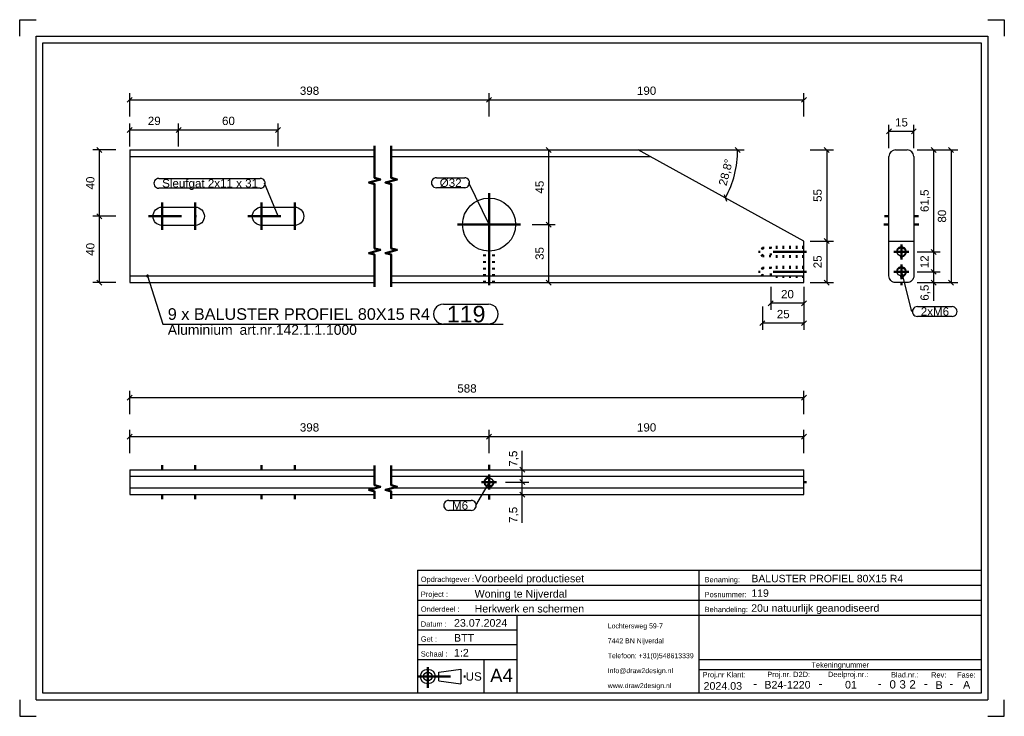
# Model space of a CAD drawing. Header units: millimetres. Extents: x 154 to 451, y -266 to -56.
import ezdxf
from ezdxf.enums import TextEntityAlignment as Align

# ---------------------------------------------------------------- set-up
doc = ezdxf.new("R2010")
doc.units = ezdxf.units.MM
doc.linetypes.add('DOT', pattern=[2, 0.5, -1.5])
doc.linetypes.add('STRICHPUNKT2', pattern=[18.5, 10, -4, 0.5, -4])
doc.layers.get('0').update_dxf_attribs({"linetype": 'CONTINUOUS'})
for name, color, linetype in [('DIM49', 4, 'CONTINUOUS'), ('LE_RED', 1, 'CONTINUOUS'), ('TXT_ALL', 7, 'CONTINUOUS'), ('TXT_DIM49', 2, 'CONTINUOUS'), ('TXT_YELLOW', 2, 'CONTINUOUS')]:
    doc.layers.add(name, color=color, linetype=linetype)
doc.layers.add('LE_ALL', color=7, linetype='CONTINUOUS', lineweight=50)
doc.styles.add('ARIAL', font='arial.ttf')

# ---------------------------------------------------------------- blocks, each defined once
blk = doc.blocks.new('TFIELD_00005', base_point=(331.12, -256.37))
at = {"layer": 'TXT_YELLOW', "style": 'ARIAL'}
for s, p in [('Lochtersweg 59-7', (331.12, -238.37)), ('7442 BN Nijverdal', (331.12, -242.87)), ('Telefoon: +31(0)548613339', (331.12, -247.37)), ('Info@draw2design.nl', (331.12, -251.87)), ('www.draw2design.nl', (331.12, -256.37))]:
    blk.add_text(s, height=1.5, dxfattribs=at).set_placement(p, align=Align.MIDDLE_LEFT)
blk = doc.blocks.new('FLEX_00004', base_point=(343.93, -258.62))
blk.add_blockref('TFIELD_00005', (331.12, -256.37))
blk = doc.blocks.new('D2D_00003', base_point=(303.99, -256.77))
blk.add_blockref('FLEX_00004', (343.93, -258.62))
blk = doc.blocks.new('TFIELD_00007', base_point=(295.66, -253.31))
at = {"layer": 'TXT_YELLOW', "style": 'ARIAL'}
blk.add_text('A4', height=4, dxfattribs=at).set_placement((295.66, -253.31), align=Align.MIDDLE_LEFT)
blk = doc.blocks.new('FLEX_00006', base_point=(299.03, -253.31))
blk.add_blockref('TFIELD_00007', (295.66, -253.31))
blk = doc.blocks.new('TFIELD_00013', base_point=(288.27, -253.62))
at = {"layer": 'TXT_YELLOW', "style": 'ARIAL'}
blk.add_text('US', height=2.5, dxfattribs=at).set_placement((288.27, -253.62), align=Align.MIDDLE_LEFT)
blk = doc.blocks.new('FLEX_00012', base_point=(288.27, -253.62))
blk.add_blockref('TFIELD_00013', (288.27, -253.62))
blk = doc.blocks.new('US_00011', base_point=(278.18, -253.62))
blk.add_line((280.2, -254.96), (286.76, -255.85))
blk.add_lwpolyline([(280.2, -254.96), (280.2, -252.29), (286.76, -251.4), (286.76, -255.85)])
for radius in [2.22, 1.33]:
    blk.add_circle((276.85, -253.62), radius)
at = {"layer": 'LE_ALL', "color": 1, "linetype": 'STRICHPUNKT2'}
for p, q in [((276.85, -250.81), (276.85, -257.03)), ((273.74, -253.62), (288.61, -253.62))]:
    blk.add_line(p, q, dxfattribs=at)
blk.add_blockref('FLEX_00012', (288.27, -253.62))
blk = doc.blocks.new('SCHRIFE_00015', base_point=(284.74, -238.62))
for p, q in [((273.74, -221.62), (358.74, -221.62)), ((273.74, -221.62), (273.74, -258.62)), ((358.74, -221.62), (443.74, -221.62)), ((358.74, -258.62), (358.74, -221.62)), ((443.74, -221.62), (443.74, -258.62)), ((273.74, -226.12), (358.74, -226.12)), ((358.74, -226.12), (443.74, -226.12)), ((273.74, -230.62), (358.74, -230.62)), ((358.74, -230.62), (443.74, -230.62)), ((273.74, -235.12), (443.74, -235.12)), ((303.74, -235.12), (303.74, -258.62)), ((303.74, -239.62), (273.74, -239.62)), ((303.74, -244.12), (273.74, -244.12)), ((303.74, -248.62), (273.74, -248.62)), ((293.74, -248.62), (293.74, -258.62)), ((443.74, -248.62), (358.74, -248.62)), ((443.74, -251.62), (358.74, -251.62)), ((443.74, -258.62), (273.74, -258.62))]:
    blk.add_line(p, q)
at = {"layer": 'TXT_YELLOW', "style": 'ARIAL'}
for s, height, p in [('Voorbeeld productieset', 2.3, (290.97, -225.23)), ('BALUSTER PROFIEL 80X15 R4', 2.25, (374.46, -225.22)), ('Woning te Nijverdal', 2.3, (290.97, -229.83)), ('119', 2.25, (374.46, -229.61)), ('Herkwerk en schermen', 2.3, (290.97, -234.33)), ('20u natuurlijk geanodiseerd', 2.25, (374.42, -234.11)), ('23.07.2024', 2.3, (284.74, -238.62)), ('BTT', 2.3, (284.74, -243.12)), ('1:2', 2.3, (284.74, -247.62))]:
    blk.add_text(s, height=height, dxfattribs=at).set_placement(p)
for s, height, p in [('2024.03', 2.3, (365.83, -257.62)), ('B24-1220', 2.3, (385.34, -257.27)), ('01', 2.3, (404.48, -257.25)), ('B', 2.3, (431.09, -257.35)), ('A', 2.3, (439.38, -257.25)), ('-', 2.5, (375.57, -256.97)), ('-', 2.5, (395.31, -256.97)), ('-', 2.5, (413.14, -256.97)), ('-', 2.5, (427.08, -256.97)), ('-', 2.5, (434.74, -256.97))]:
    blk.add_text(s, height=height, dxfattribs=at).set_placement(p, align=Align.CENTER)
blk = doc.blocks.new('TFIELD_00019', base_point=(422.1, -256))
at = {"layer": 'TXT_ALL', "style": 'ARIAL'}
blk.add_text('2', height=2.5, dxfattribs=at).set_placement((422.1, -256), align=Align.MIDDLE_LEFT)
blk = doc.blocks.new('2_00018')
blk.add_blockref('TFIELD_00019', (422.1, -256))
blk = doc.blocks.new('TELLER1_00017')
blk.add_blockref('2_00018', (0, 0))
blk = doc.blocks.new('TFIELD_00022', base_point=(419.1, -256))
at = {"layer": 'TXT_ALL', "style": 'ARIAL'}
blk.add_text('3', height=2.5, dxfattribs=at).set_placement((419.1, -256), align=Align.MIDDLE_LEFT)
blk = doc.blocks.new('3_00021')
blk.add_blockref('TFIELD_00022', (419.1, -256))
blk = doc.blocks.new('TELLER2_00020')
blk.add_blockref('3_00021', (0, 0))
blk = doc.blocks.new('TFIELD_00025', base_point=(416.1, -256))
at = {"layer": 'TXT_ALL', "style": 'ARIAL'}
blk.add_text('0', height=2.5, dxfattribs=at).set_placement((416.1, -256), align=Align.MIDDLE_LEFT)
blk = doc.blocks.new('0_00024')
blk.add_blockref('TFIELD_00025', (416.1, -256))
blk = doc.blocks.new('TELLER3_00023')
blk.add_blockref('0_00024', (0, 0))
blk = doc.blocks.new('NL_00026', base_point=(274.74, -225.12))
at = {"layer": 'TXT_ALL', "color": 1, "style": 'ARIAL'}
blk.add_text('Tekeningnummer', height=1.6, dxfattribs=at).set_placement((401.24, -250.12), align=Align.MIDDLE_CENTER)
at = {"layer": 'TXT_YELLOW', "style": 'ARIAL'}
for s, p in [('Opdrachtgever :', (274.74, -225.12)), ('Benaming:', (360.34, -225.22)), ('Project :', (274.74, -229.62)), ('Posnummer:', (360.34, -229.72)), ('Onderdeel :', (274.74, -234.12)), ('Behandeling:', (360.34, -234.22)), ('Datum :', (274.74, -238.62)), ('Get :', (274.74, -243.12)), ('Schaal :', (274.74, -247.62)), ('Proj.nr Klant:', (359.74, -253.87)), ('Proj.nr. D2D:', (379.23, -253.8)), ('Deelproj.nr.:', (397.55, -253.79)), ('Blad.nr.:', (416.58, -253.91)), ('Rev:', (428.66, -253.95)), ('Fase:', (436.5, -253.95))]:
    blk.add_text(s, height=1.6, dxfattribs=at).set_placement(p)
blk = doc.blocks.new('SCHRIFE_00014')
for name, p in [('SCHRIFE_00015', (284.74, -238.62)), ('NL_00026', (274.74, -225.12)), ('TELLER3_00023', (0, 0)), ('TELLER2_00020', (0, 0)), ('TELLER1_00017', (0, 0))]:
    blk.add_blockref(name, p)
blk = doc.blocks.new('DINA4Q_00002', base_point=(443.74, -62.62))
for p, q in [((445.74, -60.62), (445.74, -260.62)), ((160.74, -258.62), (160.74, -62.62)), ((160.74, -62.62), (443.74, -62.62)), ((158.74, -260.62), (445.74, -260.62))]:
    blk.add_line(p, q)
for points in [[(153.74, -60.62), (153.74, -55.62), (158.74, -55.62)], [(445.74, -55.62), (450.74, -55.62), (450.74, -60.62)], [(158.74, -260.62), (158.74, -60.62), (445.74, -60.62)], [(443.74, -62.62), (443.74, -258.62), (160.74, -258.62)], [(153.74, -260.62), (153.74, -265.62), (158.74, -265.62)], [(445.74, -265.62), (450.74, -265.62), (450.74, -260.62)]]:
    blk.add_lwpolyline(points)
for name, p in [('SCHRIFE_00014', (0, 0)), ('D2D_00003', (303.99, -256.77)), ('US_00011', (278.18, -253.62)), ('FLEX_00006', (299.03, -253.31))]:
    blk.add_blockref(name, p)
blk = doc.blocks.new('_ZBL0033_00001')
blk.add_blockref('DINA4Q_00002', (443.74, -62.62))
blk = doc.blocks.new('_D1', base_point=(311.81, -128.05))
at = {"layer": 'DIM49', "color": 1}
for p, q in [((308.31, -117.38), (315.31, -117.38)), ((314.06, -118.13), (312.56, -116.63)), ((313.31, -134.88), (313.31, -117.38)), ((308.31, -134.88), (315.31, -134.88)), ((312.56, -134.13), (314.06, -135.63))]:
    blk.add_line(p, q, dxfattribs=at)
at = {"layer": 'TXT_DIM49', "style": 'ARIAL'}
blk.add_text('35', height=2.5, rotation=90.0002, dxfattribs=at).set_placement((311.81, -128.05))
blk = doc.blocks.new('_D2', base_point=(311.81, -108.05))
at = {"layer": 'DIM49', "color": 1}
for p, q in [((308.31, -94.88), (315.31, -94.88)), ((314.06, -95.63), (312.56, -94.13)), ((313.31, -117.38), (313.31, -94.88)), ((308.31, -117.38), (315.31, -117.38)), ((312.56, -116.63), (314.06, -118.13))]:
    blk.add_line(p, q, dxfattribs=at)
at = {"layer": 'TXT_DIM49', "style": 'ARIAL'}
blk.add_text('45', height=2.5, rotation=90.0002, dxfattribs=at).set_placement((311.81, -108.05))
blk = doc.blocks.new('_D3', base_point=(176.29, -126.8))
at = {"layer": 'DIM49', "color": 1}
for p, q in [((182.79, -114.88), (175.79, -114.88)), ((178.54, -115.63), (177.04, -114.13)), ((177.79, -134.88), (177.79, -114.88)), ((182.79, -134.88), (175.79, -134.88)), ((177.04, -134.13), (178.54, -135.63))]:
    blk.add_line(p, q, dxfattribs=at)
at = {"layer": 'TXT_DIM49', "style": 'ARIAL'}
blk.add_text('40', height=2.5, rotation=90.0002, dxfattribs=at).set_placement((176.29, -126.8))
blk = doc.blocks.new('_D4', base_point=(176.29, -106.8))
at = {"layer": 'DIM49', "color": 1}
for p, q in [((182.79, -94.88), (175.79, -94.88)), ((178.54, -95.63), (177.04, -94.13)), ((177.79, -114.88), (177.79, -94.88)), ((182.79, -114.88), (175.79, -114.88)), ((177.04, -114.13), (178.54, -115.63))]:
    blk.add_line(p, q, dxfattribs=at)
at = {"layer": 'TXT_DIM49', "style": 'ARIAL'}
blk.add_text('40', height=2.5, rotation=90.0002, dxfattribs=at).set_placement((176.29, -106.8))
blk = doc.blocks.new('SHAPE_00065', base_point=(295.31, -117.38))
at = {"layer": 'DIM49', "color": 3}
for p, q in [((279.44, -103.29), (287.97, -103.29)), ((287.97, -106.29), (279.44, -106.29)), ((295.31, -117.38), (289.22, -104.79))]:
    blk.add_line(p, q, dxfattribs=at)
for centre, start_param, end_param in [((279.44, -104.79), 1.570796, 4.712389), ((287.97, -104.79), 4.712389, 7.853982)]:
    blk.add_ellipse(centre, major_axis=(1.5, 0), ratio=1, start_param=start_param, end_param=end_param, dxfattribs=at)
at = {"layer": 'TXT_DIM49', "style": 'ARIAL'}
blk.add_text('Ø32', height=2.5, dxfattribs=at).set_placement((280.44, -104.79), align=Align.MIDDLE_LEFT)
blk = doc.blocks.new('SHAPE_00066', base_point=(231.69, -114.88))
at = {"layer": 'DIM49', "color": 3}
for p, q in [((195.71, -103.45), (226.3, -103.45)), ((226.3, -106.45), (195.71, -106.45)), ((231.69, -114.88), (227.55, -104.95))]:
    blk.add_line(p, q, dxfattribs=at)
for centre, start_param, end_param in [((195.71, -104.95), 1.570796, 4.712389), ((226.3, -104.95), 4.712389, 7.853982)]:
    blk.add_ellipse(centre, major_axis=(1.5, 0), ratio=1, start_param=start_param, end_param=end_param, dxfattribs=at)
at = {"layer": 'TXT_DIM49', "style": 'ARIAL'}
blk.add_text('Sleufgat 2x11 x 31', height=2.5, dxfattribs=at).set_placement((196.71, -104.95), align=Align.MIDDLE_LEFT)
blk = doc.blocks.new('_D5', base_point=(192.39, -87.37))
at = {"layer": 'DIM49', "color": 1}
for p, q in [((187.69, -88.12), (186.19, -89.62)), ((186.94, -93.87), (186.94, -86.87)), ((186.94, -88.87), (201.69, -88.87)), ((200.94, -89.62), (202.44, -88.12)), ((201.69, -93.87), (201.69, -86.87))]:
    blk.add_line(p, q, dxfattribs=at)
at = {"layer": 'TXT_DIM49', "style": 'ARIAL'}
blk.add_text('29', height=2.5, dxfattribs=at).set_placement((192.39, -87.37))
blk = doc.blocks.new('_D6', base_point=(214.77, -87.37))
at = {"layer": 'DIM49', "color": 1}
for p, q in [((202.44, -88.12), (200.94, -89.62)), ((201.69, -93.87), (201.69, -86.87)), ((201.69, -88.87), (231.69, -88.87)), ((230.94, -89.62), (232.44, -88.12)), ((231.69, -93.87), (231.69, -86.87))]:
    blk.add_line(p, q, dxfattribs=at)
at = {"layer": 'TXT_DIM49', "style": 'ARIAL'}
blk.add_text('60', height=2.5, dxfattribs=at).set_placement((214.77, -87.37))
blk = doc.blocks.new('_D7', base_point=(238.25, -78.28))
at = {"layer": 'DIM49', "color": 1}
for p, q in [((187.69, -79.03), (186.19, -80.53)), ((186.94, -84.78), (186.94, -77.78)), ((186.94, -79.78), (295.31, -79.78)), ((294.56, -80.53), (296.06, -79.03)), ((295.31, -84.78), (295.31, -77.78))]:
    blk.add_line(p, q, dxfattribs=at)
at = {"layer": 'TXT_DIM49', "style": 'ARIAL'}
blk.add_text('398', height=2.5, dxfattribs=at).set_placement((238.25, -78.28))
blk = doc.blocks.new('_D8', base_point=(339.93, -78.28))
at = {"layer": 'DIM49', "color": 1}
for p, q in [((296.06, -79.03), (294.56, -80.53)), ((295.31, -84.78), (295.31, -77.78)), ((295.31, -79.78), (390.31, -79.78)), ((389.56, -80.53), (391.06, -79.03)), ((390.31, -84.78), (390.31, -77.78))]:
    blk.add_line(p, q, dxfattribs=at)
at = {"layer": 'TXT_DIM49', "style": 'ARIAL'}
blk.add_text('190', height=2.5, dxfattribs=at).set_placement((339.93, -78.28))
blk = doc.blocks.new('_D9', base_point=(366.91, -105.89))
at = {"layer": 'DIM49', "color": 1}
for p, q in [((340.31, -94.88), (372.31, -94.88)), ((371.05, -95.64), (369.58, -94.11)), ((366.28, -108.32), (366.92, -110.35))]:
    blk.add_line(p, q, dxfattribs=at)
blk.add_ellipse((340.31, -94.88), major_axis=(30, 0), ratio=1, start_param=5.780342, end_param=6.283185, dxfattribs=at)
at = {"layer": 'TXT_DIM49', "style": 'ARIAL'}
for s, p in [('°', (368.58, -99.38)), ('28,8', (366.91, -105.89))]:
    blk.add_text(s, height=2.5, rotation=75.596, dxfattribs=at).set_placement(p)
blk = doc.blocks.new('_D10', base_point=(395.67, -110.55))
at = {"layer": 'DIM49', "color": 1}
for p, q in [((392.17, -94.88), (399.17, -94.88)), ((397.92, -95.63), (396.42, -94.13)), ((397.17, -94.88), (397.17, -122.38)), ((396.42, -121.63), (397.92, -123.13)), ((392.17, -122.38), (399.17, -122.38))]:
    blk.add_line(p, q, dxfattribs=at)
at = {"layer": 'TXT_DIM49', "style": 'ARIAL'}
blk.add_text('55', height=2.5, rotation=90.0002, dxfattribs=at).set_placement((395.67, -110.55))
blk = doc.blocks.new('_D11', base_point=(395.67, -130.55))
at = {"layer": 'DIM49', "color": 1}
for p, q in [((397.92, -123.13), (396.42, -121.63)), ((392.17, -122.38), (399.17, -122.38)), ((397.17, -122.38), (397.17, -134.88)), ((392.17, -134.88), (399.17, -134.88)), ((396.42, -134.13), (397.92, -135.63))]:
    blk.add_line(p, q, dxfattribs=at)
at = {"layer": 'TXT_DIM49', "style": 'ARIAL'}
blk.add_text('25', height=2.5, rotation=90.0002, dxfattribs=at).set_placement((395.67, -130.55))
blk = doc.blocks.new('SHAPE_00074', base_point=(192.3, -132.88))
at = {"layer": 'DIM49', "color": 3}
for p, q in [((192.04, -132.84), (192.56, -132.84)), ((192.1, -133.04), (192.5, -133.04)), ((192.41, -132.64), (192.19, -132.64)), ((192.3, -132.88), (196.91, -147.36)), ((281.59, -141.36), (295.11, -141.36)), ((196.91, -147.36), (299.61, -147.36)), ((295.11, -147.36), (281.59, -147.36))]:
    blk.add_line(p, q, dxfattribs=at)
blk.add_lwpolyline([(192.16, -132.66), (192.1, -132.7), (192.07, -132.76), (192.04, -132.82), (192.04, -132.89), (192.05, -132.96), (192.08, -133.02), (192.12, -133.07), (192.18, -133.11), (192.24, -133.13), (192.31, -133.14), (192.38, -133.13), (192.44, -133.1), (192.49, -133.05), (192.53, -133), (192.56, -132.93), (192.56, -132.86), (192.55, -132.8), (192.52, -132.74), (192.48, -132.68), (192.42, -132.64), (192.36, -132.62), (192.29, -132.61), (192.22, -132.63)], close=True, dxfattribs=at)
for centre, start_param, end_param in [((281.59, -144.36), 1.570796, 4.712389), ((295.11, -144.36), 4.712389, 7.853982)]:
    blk.add_ellipse(centre, major_axis=(3, 0), ratio=1, start_param=start_param, end_param=end_param, dxfattribs=at)
at = {"layer": 'TXT_DIM49', "style": 'ARIAL'}
for s, height, p in [('9 x BALUSTER PROFIEL 80X15 R4', 3.5, (198.41, -144.36)), ('119', 5, (282.59, -144.36)), ('Aluminium', 3, (198.41, -149.11)), ('art.nr.142.1.1.1000', 3, (220.05, -149.11))]:
    blk.add_text(s, height=height, dxfattribs=at).set_placement(p, align=Align.MIDDLE_LEFT)
blk = doc.blocks.new('_D12', base_point=(383.39, -139.61))
at = {"layer": 'DIM49', "color": 1}
for p, q in [((380.31, -136.11), (380.31, -143.11)), ((390.31, -136.11), (390.31, -143.11)), ((381.06, -140.36), (379.56, -141.86)), ((390.31, -141.11), (380.31, -141.11)), ((389.56, -141.86), (391.06, -140.36))]:
    blk.add_line(p, q, dxfattribs=at)
at = {"layer": 'TXT_DIM49', "style": 'ARIAL'}
blk.add_text('20', height=2.5, dxfattribs=at).set_placement((383.39, -139.61))
blk = doc.blocks.new('_D13', base_point=(382.12, -145.61))
at = {"layer": 'DIM49', "color": 1}
for p, q in [((377.76, -142.11), (377.76, -149.11)), ((390.31, -142.11), (390.31, -149.11)), ((378.51, -146.36), (377.01, -147.86)), ((390.31, -147.11), (377.76, -147.11)), ((389.56, -147.86), (391.06, -146.36))]:
    blk.add_line(p, q, dxfattribs=at)
at = {"layer": 'TXT_DIM49', "style": 'ARIAL'}
blk.add_text('25', height=2.5, dxfattribs=at).set_placement((382.12, -145.61))
blk = doc.blocks.new('BALUSTER PROFIEL 80X15 R4_00031', base_point=(380.31, -130.13))
for p, q in [((186.94, -94.88), (260.81, -94.88)), ((186.94, -94.88), (186.94, -96.88)), ((265.81, -94.88), (340.31, -94.88)), ((343.95, -96.88), (340.31, -94.88)), ((186.94, -96.88), (186.94, -132.88)), ((186.94, -96.88), (260.81, -96.88)), ((265.81, -96.88), (343.95, -96.88)), ((390.31, -122.38), (343.95, -96.88)), ((390.31, -132.88), (390.31, -122.38)), ((186.94, -132.88), (260.81, -132.88)), ((186.94, -132.88), (186.94, -134.88)), ((265.81, -132.88), (390.31, -132.88)), ((390.31, -134.88), (390.31, -132.88)), ((186.94, -134.88), (260.81, -134.88)), ((265.81, -134.88), (390.31, -134.88))]:
    blk.add_line(p, q)
for points in [[(196.69, -117.63, -1), (196.69, -112.13), (206.69, -112.13, -1), (206.69, -117.63)], [(226.69, -117.63, -1), (226.69, -112.13), (236.69, -112.13, -1), (236.69, -117.63)]]:
    blk.add_lwpolyline(points, format="xyb", close=True)
blk.add_circle((295.31, -117.38), 8)
at = {"layer": 'LE_ALL', "color": 3, "linetype": 'DOT'}
for p, q in [((377.76, -126.88), (377.76, -124.38)), ((380.31, -124.13), (380.31, -127.13)), ((390.31, -124.13), (380.31, -124.13)), ((293.81, -134.88), (293.81, -125.24)), ((296.81, -134.88), (296.81, -125.24)), ((377.76, -126.88), (377.04, -125.63)), ((380.31, -126.88), (377.76, -126.88)), ((390.31, -127.13), (380.31, -127.13)), ((377.76, -132.88), (377.76, -130.38)), ((380.31, -130.13), (380.31, -133.13)), ((390.31, -130.13), (380.31, -130.13)), ((377.76, -132.88), (377.04, -131.63)), ((390.31, -133.13), (380.31, -133.13))]:
    blk.add_line(p, q, dxfattribs=at)
for points in [[(380.31, -124.38), (377.76, -124.38), (377.04, -125.63)], [(380.31, -130.38), (377.76, -130.38), (377.04, -131.63)]]:
    blk.add_lwpolyline(points, dxfattribs=at)
for name, p in [('_D7', (238.25, -78.28)), ('_D8', (339.93, -78.28)), ('_D5', (192.39, -87.37)), ('_D6', (214.77, -87.37)), ('_D4', (176.29, -106.8)), ('_D2', (311.81, -108.05)), ('_D9', (366.91, -105.89)), ('_D10', (395.67, -110.55)), ('SHAPE_00066', (231.69, -114.88)), ('SHAPE_00065', (295.31, -117.38)), ('_D3', (176.29, -126.8)), ('_D1', (311.81, -128.05)), ('_D11', (395.67, -130.55)), ('SHAPE_00074', (192.3, -132.88)), ('_D12', (383.39, -139.61)), ('_D13', (382.12, -145.61))]:
    blk.add_blockref(name, p)
blk = doc.blocks.new('_00033', base_point=(295.31, -117.38))
at = {"layer": 'LE_ALL', "color": 1, "linetype": 'STRICHPUNKT2'}
for p, q in [((295.31, -117.38), (295.31, -107.88)), ((295.31, -117.38), (295.31, -107.88)), ((196.69, -119), (196.69, -110.75)), ((196.69, -119), (196.69, -110.75)), ((206.69, -119), (206.69, -110.75)), ((206.69, -119), (206.69, -110.75)), ((226.69, -119), (226.69, -110.75)), ((226.69, -119), (226.69, -110.75)), ((236.69, -119), (236.69, -110.75)), ((236.69, -119), (236.69, -110.75)), ((192.56, -114.88), (210.81, -114.88)), ((192.56, -114.88), (210.81, -114.88)), ((222.56, -114.88), (240.81, -114.88)), ((222.56, -114.88), (240.81, -114.88)), ((295.31, -117.38), (285.81, -117.38)), ((295.31, -117.38), (285.81, -117.38)), ((295.31, -117.38), (295.31, -126.88)), ((295.31, -117.38), (304.81, -117.38)), ((295.31, -117.38), (295.31, -126.88)), ((295.31, -117.38), (304.81, -117.38)), ((295.31, -135.63), (295.31, -124.63)), ((391.06, -125.63), (376.15, -125.63)), ((391.06, -131.63), (376.15, -131.63))]:
    blk.add_line(p, q, dxfattribs=at)
blk = doc.blocks.new('_00032')
blk.add_blockref('_00033', (295.31, -117.38))
blk = doc.blocks.new('DIN 13-M6_00035', base_point=(294.06, -134.88))
at = {"layer": 'LE_ALL', "color": 3, "linetype": 'DOT'}
for p, q in [((293.81, -134.88), (293.81, -125.24)), ((294.06, -134.88), (294.06, -125.28)), ((296.56, -134.88), (296.56, -125.28)), ((296.81, -134.88), (296.81, -125.24))]:
    blk.add_line(p, q, dxfattribs=at)
blk = doc.blocks.new('DIN 13-M6_00034')
blk.add_blockref('DIN 13-M6_00035', (294.06, -134.88))
blk = doc.blocks.new('DIN 76-M6_00037', base_point=(390.31, -130.38))
at = {"layer": 'LE_ALL', "color": 3, "linetype": 'DOT'}
for p, q in [((380.31, -124.13), (380.31, -127.13)), ((390.31, -124.13), (380.31, -124.13)), ((390.31, -124.38), (380.31, -124.38)), ((390.31, -126.88), (380.31, -126.88)), ((390.31, -127.13), (380.31, -127.13)), ((380.31, -130.13), (380.31, -133.13)), ((390.31, -130.13), (380.31, -130.13)), ((390.31, -130.38), (380.31, -130.38)), ((390.31, -133.13), (380.31, -133.13))]:
    blk.add_line(p, q, dxfattribs=at)
blk = doc.blocks.new('DIN 76-M6_00036')
blk.add_blockref('DIN 76-M6_00037', (390.31, -130.38))
blk = doc.blocks.new('BALUSTER PROFIEL 80X15 R4_00030')
for name, p in [('BALUSTER PROFIEL 80X15 R4_00031', (380.31, -130.13)), ('_00032', (0, 0)), ('DIN 76-M6_00036', (0, 0)), ('DIN 13-M6_00034', (0, 0))]:
    blk.add_blockref(name, p)
blk = doc.blocks.new('Tussen baluster (doorgaande sierregel)_00029')
blk.add_blockref('BALUSTER PROFIEL 80X15 R4_00030', (0, 0))
blk = doc.blocks.new('_A3D0084_00028')
blk.add_blockref('Tussen baluster (doorgaande sierregel)_00029', (0, 0))
blk = doc.blocks.new('_SHORTEN_00038', base_point=(260.81, -136.13))
at = {"layer": 'LE_ALL', "color": 4}
for points in [[(260.81, -136.13), (260.81, -126.44), (259.06, -125.97), (262.56, -125.03), (260.81, -124.56), (260.81, -105.19), (259.06, -104.72), (262.56, -103.78), (260.81, -103.31), (260.81, -93.63)], [(265.81, -136.13), (265.81, -126.44), (264.06, -125.97), (267.56, -125.03), (265.81, -124.56), (265.81, -105.19), (264.06, -104.72), (267.56, -103.78), (265.81, -103.31), (265.81, -93.63)]]:
    blk.add_lwpolyline(points, dxfattribs=at)
blk = doc.blocks.new('_ANS0084_00027')
for name, p in [('_A3D0084_00028', (0, 0)), ('_SHORTEN_00038', (260.81, -136.13))]:
    blk.add_blockref(name, p)
blk = doc.blocks.new('_D14', base_point=(285.75, -168.03))
at = {"layer": 'DIM49', "color": 1}
for p, q in [((187.69, -168.78), (186.19, -170.28)), ((186.94, -174.53), (186.94, -167.53)), ((389.56, -170.28), (391.06, -168.78)), ((390.31, -174.53), (390.31, -167.53)), ((186.94, -169.53), (390.31, -169.53))]:
    blk.add_line(p, q, dxfattribs=at)
at = {"layer": 'TXT_DIM49', "style": 'ARIAL'}
blk.add_text('588', height=2.5, dxfattribs=at).set_placement((285.75, -168.03))
blk = doc.blocks.new('_D15', base_point=(303.83, -207.34))
at = {"layer": 'DIM49', "color": 1}
for p, q in [((305.33, -207.34), (305.33, -189.03)), ((300.33, -195.03), (307.33, -195.03)), ((304.58, -194.28), (306.08, -195.78)), ((300.33, -198.78), (307.33, -198.78)), ((306.08, -199.53), (304.58, -198.03))]:
    blk.add_line(p, q, dxfattribs=at)
at = {"layer": 'TXT_DIM49', "style": 'ARIAL'}
blk.add_text('7,5', height=2.5, rotation=90.0002, dxfattribs=at).set_placement((303.83, -207.34))
blk = doc.blocks.new('_D16', base_point=(303.83, -190.38))
at = {"layer": 'DIM49', "color": 1}
for p, q in [((305.33, -201.03), (305.33, -185.58)), ((300.33, -191.28), (307.33, -191.28)), ((304.58, -190.53), (306.08, -192.03)), ((300.33, -195.03), (307.33, -195.03)), ((306.08, -195.78), (304.58, -194.28))]:
    blk.add_line(p, q, dxfattribs=at)
at = {"layer": 'TXT_DIM49', "style": 'ARIAL'}
blk.add_text('7,5', height=2.5, rotation=90.0002, dxfattribs=at).set_placement((303.83, -190.38))
blk = doc.blocks.new('SHAPE_00082', base_point=(295.31, -195.03))
at = {"layer": 'DIM49', "color": 3}
for p, q in [((295.31, -195.03), (291.2, -202.06)), ((283.16, -200.56), (289.95, -200.56)), ((289.95, -203.56), (283.16, -203.56))]:
    blk.add_line(p, q, dxfattribs=at)
for centre, start_param, end_param in [((283.16, -202.06), 1.570796, 4.712389), ((289.95, -202.06), 4.712389, 7.853982)]:
    blk.add_ellipse(centre, major_axis=(1.5, 0), ratio=1, start_param=start_param, end_param=end_param, dxfattribs=at)
at = {"layer": 'TXT_DIM49', "style": 'ARIAL'}
blk.add_text('M6', height=2.5, dxfattribs=at).set_placement((284.16, -202.06), align=Align.MIDDLE_LEFT)
blk = doc.blocks.new('_D17', base_point=(238.25, -179.78))
at = {"layer": 'DIM49', "color": 1}
for p, q in [((187.69, -180.53), (186.19, -182.03)), ((186.94, -186.28), (186.94, -179.28)), ((294.56, -182.03), (296.06, -180.53)), ((295.31, -186.28), (295.31, -179.28)), ((186.94, -181.28), (295.31, -181.28))]:
    blk.add_line(p, q, dxfattribs=at)
at = {"layer": 'TXT_DIM49', "style": 'ARIAL'}
blk.add_text('398', height=2.5, dxfattribs=at).set_placement((238.25, -179.78))
blk = doc.blocks.new('_D18', base_point=(339.93, -179.78))
at = {"layer": 'DIM49', "color": 1}
for p, q in [((296.06, -180.53), (294.56, -182.03)), ((295.31, -186.28), (295.31, -179.28)), ((389.56, -182.03), (391.06, -180.53)), ((390.31, -186.28), (390.31, -179.28)), ((295.31, -181.28), (390.31, -181.28))]:
    blk.add_line(p, q, dxfattribs=at)
at = {"layer": 'TXT_DIM49', "style": 'ARIAL'}
blk.add_text('190', height=2.5, dxfattribs=at).set_placement((339.93, -179.78))
blk = doc.blocks.new('BALUSTER PROFIEL 80X15 R4_00043', base_point=(294.92, -193.58))
for p, q in [((186.94, -191.28), (260.81, -191.28)), ((186.94, -191.28), (186.94, -193.28)), ((265.81, -191.28), (390.31, -191.28)), ((186.94, -193.28), (186.94, -196.78)), ((186.94, -193.28), (260.81, -193.28)), ((265.81, -193.28), (390.31, -193.28)), ((186.94, -196.78), (260.81, -196.78)), ((186.94, -196.78), (186.94, -198.78)), ((186.94, -198.78), (260.81, -198.78)), ((265.81, -196.78), (390.31, -196.78)), ((265.81, -198.78), (390.31, -198.78)), ((390.31, -198.78), (390.31, -196.78))]:
    blk.add_line(p, q)
blk.add_lwpolyline([(390.31, -196.78), (390.31, -193.28), (390.31, -191.28)])
at = {"layer": 'LE_RED'}
blk.add_lwpolyline([(294.92, -193.58, 0.876436), (295.31, -196.53, 0.493526), (296.76, -194.64)], format="xyb", dxfattribs=at)
for name, p in [('_D14', (285.75, -168.03)), ('_D17', (238.25, -179.78)), ('_D18', (339.93, -179.78)), ('_D16', (303.83, -190.38)), ('_D15', (303.83, -207.34)), ('SHAPE_00082', (295.31, -195.03))]:
    blk.add_blockref(name, p)
blk = doc.blocks.new('_00045', base_point=(295.31, -198.78))
at = {"layer": 'LE_ALL', "color": 1, "linetype": 'STRICHPUNKT2'}
for p, q in [((196.69, -189.9), (196.69, -191.28)), ((206.69, -189.9), (206.69, -191.28)), ((226.69, -189.9), (226.69, -191.28)), ((236.69, -189.9), (236.69, -191.28)), ((295.31, -189.78), (295.31, -191.28)), ((295.31, -195.03), (295.31, -192.78)), ((295.31, -195.03), (293.06, -195.03)), ((295.31, -193.78), (295.31, -196.28)), ((295.31, -195.03), (297.56, -195.03)), ((295.31, -195.03), (295.31, -197.28)), ((391.06, -195.03), (390.31, -195.03)), ((196.69, -198.78), (196.69, -200.15)), ((206.69, -198.78), (206.69, -200.15)), ((226.69, -198.78), (226.69, -200.15)), ((236.69, -198.78), (236.69, -200.15)), ((295.31, -198.78), (295.31, -200.28))]:
    blk.add_line(p, q, dxfattribs=at)
blk = doc.blocks.new('_00044')
blk.add_blockref('_00045', (295.31, -198.78))
blk = doc.blocks.new('DIN 13-M6_00047', base_point=(295.31, -196.28))
blk.add_circle((295.31, -195.03), 1.25)
at = {"layer": 'LE_RED'}
for start, end in [(105.0701, -90), (-90, 15.0701)]:
    blk.add_arc((295.31, -195.03), 1.5, start, end, dxfattribs=at)
blk = doc.blocks.new('DIN 13-M6_00046')
blk.add_blockref('DIN 13-M6_00047', (295.31, -196.28))
blk = doc.blocks.new('BALUSTER PROFIEL 80X15 R4_00042')
for name, p in [('BALUSTER PROFIEL 80X15 R4_00043', (294.92, -193.58)), ('_00044', (0, 0)), ('DIN 13-M6_00046', (0, 0))]:
    blk.add_blockref(name, p)
blk = doc.blocks.new('Tussen baluster (doorgaande sierregel)_00041')
blk.add_blockref('BALUSTER PROFIEL 80X15 R4_00042', (0, 0))
blk = doc.blocks.new('_A3D0085_00040')
blk.add_blockref('Tussen baluster (doorgaande sierregel)_00041', (0, 0))
blk = doc.blocks.new('_SHORTEN_00048', base_point=(260.81, -200.03))
at = {"layer": 'LE_ALL', "color": 4}
for points in [[(260.81, -200.03), (260.81, -197.84), (259.06, -197.37), (262.56, -196.44), (260.81, -195.97), (260.81, -190.03)], [(265.81, -200.03), (265.81, -197.84), (264.06, -197.37), (267.56, -196.44), (265.81, -195.97), (265.81, -190.03)]]:
    blk.add_lwpolyline(points, dxfattribs=at)
blk = doc.blocks.new('_ANS0085_00039')
for name, p in [('_A3D0085_00040', (0, 0)), ('_SHORTEN_00048', (260.81, -200.03))]:
    blk.add_blockref(name, p)
blk = doc.blocks.new('_D19', base_point=(427.94, -140.34))
at = {"layer": 'DIM49', "color": 1}
for p, q in [((429.44, -140.34), (429.44, -125.63)), ((424.44, -131.63), (431.44, -131.63)), ((428.69, -130.88), (430.19, -132.38)), ((424.44, -134.88), (431.44, -134.88)), ((430.19, -135.63), (428.69, -134.13))]:
    blk.add_line(p, q, dxfattribs=at)
at = {"layer": 'TXT_DIM49', "style": 'ARIAL'}
blk.add_text('6,5', height=2.5, rotation=90.0002, dxfattribs=at).set_placement((427.94, -140.34))
blk = doc.blocks.new('_D20', base_point=(427.94, -130.55))
at = {"layer": 'DIM49', "color": 1}
for p, q in [((424.44, -125.63), (431.44, -125.63)), ((430.19, -126.38), (428.69, -124.88)), ((429.44, -131.63), (429.44, -125.63)), ((424.44, -131.63), (431.44, -131.63)), ((428.69, -130.88), (430.19, -132.38))]:
    blk.add_line(p, q, dxfattribs=at)
at = {"layer": 'TXT_DIM49', "style": 'ARIAL'}
blk.add_text('12', height=2.5, rotation=90.0002, dxfattribs=at).set_placement((427.94, -130.55))
blk = doc.blocks.new('_D21', base_point=(427.94, -113.61))
at = {"layer": 'DIM49', "color": 1}
for p, q in [((424.44, -94.88), (431.44, -94.88)), ((430.19, -95.63), (428.69, -94.13)), ((429.44, -125.63), (429.44, -94.88)), ((424.44, -125.63), (431.44, -125.63)), ((428.69, -124.88), (430.19, -126.38))]:
    blk.add_line(p, q, dxfattribs=at)
at = {"layer": 'TXT_DIM49', "style": 'ARIAL'}
blk.add_text('61,5', height=2.5, rotation=90.0002, dxfattribs=at).set_placement((427.94, -113.61))
blk = doc.blocks.new('_D22', base_point=(417.78, -87.81))
at = {"layer": 'DIM49', "color": 1}
for p, q in [((416.7, -88.56), (415.2, -90.06)), ((415.95, -94.31), (415.95, -87.31)), ((422.7, -90.06), (424.2, -88.56)), ((423.45, -94.31), (423.45, -87.31)), ((423.45, -89.31), (415.95, -89.31))]:
    blk.add_line(p, q, dxfattribs=at)
at = {"layer": 'TXT_DIM49', "style": 'ARIAL'}
blk.add_text('15', height=2.5, dxfattribs=at).set_placement((417.78, -87.81))
blk = doc.blocks.new('_D23', base_point=(433.19, -116.8))
at = {"layer": 'DIM49', "color": 1}
for p, q in [((429.69, -94.88), (436.69, -94.88)), ((435.44, -95.63), (433.94, -94.13)), ((434.69, -94.88), (434.69, -134.88)), ((429.69, -134.88), (436.69, -134.88)), ((433.94, -134.13), (435.44, -135.63))]:
    blk.add_line(p, q, dxfattribs=at)
at = {"layer": 'TXT_DIM49', "style": 'ARIAL'}
blk.add_text('80', height=2.5, rotation=90.0002, dxfattribs=at).set_placement((433.19, -116.8))
blk = doc.blocks.new('SHAPE_00092', base_point=(419.7, -131.63))
at = {"layer": 'DIM49', "color": 3}
for p, q in [((419.7, -131.63), (422.79, -143.6)), ((424.54, -142.1), (434.98, -142.1)), ((434.98, -145.1), (424.54, -145.1))]:
    blk.add_line(p, q, dxfattribs=at)
for centre, start_param, end_param in [((424.54, -143.6), 1.570796, 4.712389), ((434.98, -143.6), 4.712389, 7.853982)]:
    blk.add_ellipse(centre, major_axis=(1.5, 0), ratio=1, start_param=start_param, end_param=end_param, dxfattribs=at)
at = {"layer": 'TXT_DIM49', "style": 'ARIAL'}
blk.add_text('2xM6', height=2.5, dxfattribs=at).set_placement((425.54, -143.6), align=Align.MIDDLE_LEFT)
blk = doc.blocks.new('BALUSTER PROFIEL 80X15 R4_00053', base_point=(419.31, -127.08))
for p, q in [((417.95, -94.88), (421.45, -94.88)), ((415.95, -122.38), (415.95, -96.88)), ((423.45, -96.88), (423.45, -122.38))]:
    blk.add_line(p, q)
blk.add_lwpolyline([(415.95, -132.88), (415.95, -122.38), (423.45, -122.38), (423.45, -132.88, -0.414214), (421.45, -134.88), (417.95, -134.88, -0.414214)], format="xyb", close=True)
for centre, start, end in [((417.95, -96.88), 90, 180), ((421.45, -96.88), 0, 90)]:
    blk.add_arc(centre, 2, start, end)
at = {"layer": 'LE_RED'}
for centre in [(419.7, -125.63), (419.7, -131.63)]:
    blk.add_arc(centre, 1.5, -105.0701, 164.9299, dxfattribs=at)
for name, p in [('_D22', (417.78, -87.81)), ('_D21', (427.94, -113.61)), ('_D23', (433.19, -116.8)), ('_D20', (427.94, -130.55)), ('_D19', (427.94, -140.34)), ('SHAPE_00092', (419.7, -131.63))]:
    blk.add_blockref(name, p)
blk = doc.blocks.new('_00055', base_point=(423.45, -117.38))
at = {"layer": 'LE_ALL', "color": 1, "linetype": 'STRICHPUNKT2'}
for p, q in [((414.58, -114.88), (415.95, -114.88)), ((423.45, -114.88), (424.83, -114.88)), ((414.45, -117.38), (415.95, -117.38)), ((423.45, -117.38), (424.95, -117.38)), ((419.7, -125.63), (419.7, -123.38)), ((419.7, -125.63), (417.45, -125.63)), ((419.7, -125.63), (421.95, -125.63)), ((419.7, -125.63), (419.7, -127.88)), ((419.7, -131.63), (419.7, -129.38)), ((419.7, -131.63), (417.45, -131.63)), ((419.7, -131.63), (421.95, -131.63)), ((419.7, -131.63), (419.7, -133.88)), ((419.7, -135.63), (419.7, -134.88))]:
    blk.add_line(p, q, dxfattribs=at)
blk = doc.blocks.new('_00054')
blk.add_blockref('_00055', (423.45, -117.38))
blk = doc.blocks.new('DIN 76-M6_00057', base_point=(418.45, -131.63))
for centre in [(419.7, -125.63), (419.7, -131.63)]:
    blk.add_circle(centre, 1.25)
at = {"layer": 'LE_RED'}
for centre in [(419.7, -125.63), (419.7, -131.63)]:
    blk.add_arc(centre, 1.5, -105.0701, 164.9299, dxfattribs=at)
blk = doc.blocks.new('DIN 76-M6_00056')
blk.add_blockref('DIN 76-M6_00057', (418.45, -131.63))
blk = doc.blocks.new('BALUSTER PROFIEL 80X15 R4_00052')
for name, p in [('BALUSTER PROFIEL 80X15 R4_00053', (419.31, -127.08)), ('_00054', (0, 0)), ('DIN 76-M6_00056', (0, 0))]:
    blk.add_blockref(name, p)
blk = doc.blocks.new('Tussen baluster (doorgaande sierregel)_00051')
blk.add_blockref('BALUSTER PROFIEL 80X15 R4_00052', (0, 0))
blk = doc.blocks.new('_A3D0197_00050')
blk.add_blockref('Tussen baluster (doorgaande sierregel)_00051', (0, 0))
blk = doc.blocks.new('_ANS0197_00049')
blk.add_blockref('_A3D0197_00050', (0, 0))

msp = doc.modelspace()

# ---------------------------------------------------------------- block references
for name in ['_ZBL0033_00001', '_ANS0084_00027', '_ANS0197_00049', '_ANS0085_00039']:
    msp.add_blockref(name, (0, 0))

doc.saveas('drawing.dxf')
